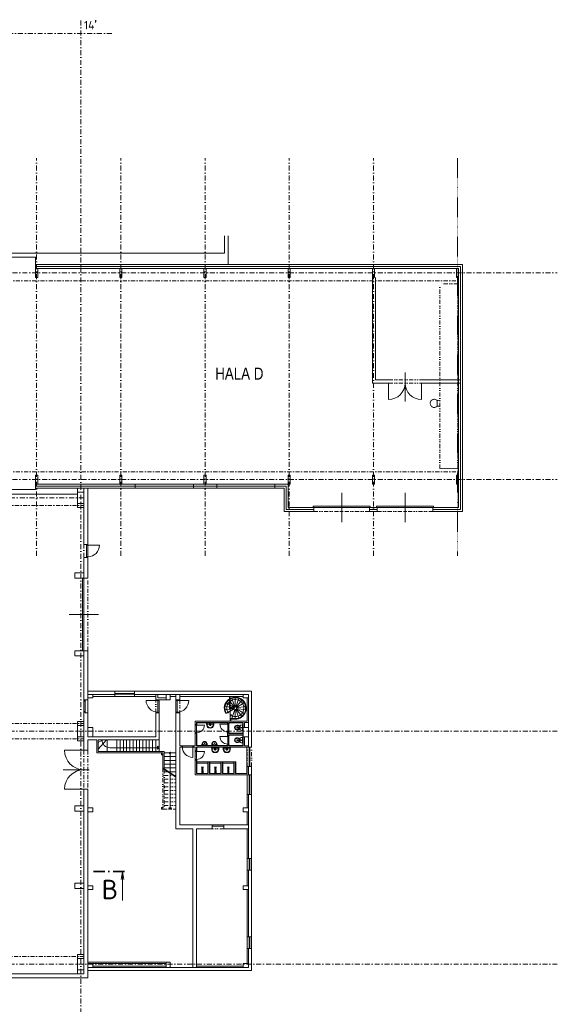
# Model space of a CAD drawing. Header units: millimetres. Extents: x -385852 to 693036, y -525006 to 444206.
# Tile 146 of 156: x 445841 to 487350, y 24304 to 100265. Entities that reach past the tile are written whole.
import ezdxf
from ezdxf.enums import TextEntityAlignment as Align

# ---------------------------------------------------------------- set-up
doc = ezdxf.new("R2010")
doc.units = ezdxf.units.MM
for name, pattern in [('CENTERX2', [101.6, 63.5, -12.7, 12.7, -12.7]), ('DASHDOT', [25.4, 12.7, -6.35, 0, -6.35]), ('DELICI', [7.7, 3, -1.4, 0.25, -1.4, 0.25, -1.4]), ('DIVIDE', [31.75, 12.7, -6.35, 0, -6.35, 0, -6.35]), ('ČERCHOVANÁ', [25.4, 12.7, -6.35, 0, -6.35])]:
    doc.linetypes.add(name, pattern=pattern)
for name, color, linetype, lineweight in [('___vedl obj', 7, 'Continuous', 30), ('A99_N_txt-popis-200', 240, 'Continuous', 5), ('A99_S_kce-nad-vid', 181, 'DASHDOT', 5), ('A99_S_kce-pohl', 61, 'Continuous', 5), ('A99_S_kce-rez-sil', 7, 'Continuous', 15), ('A99_S_kce-rez-ten', 6, 'Continuous', 9), ('A99_S_koty-200', 160, 'Continuous', 5), ('A99_S_osy', 1, 'CENTERX2', 5), ('A99_S_otvory', 7, 'Continuous', 5), ('A99_S_sloupy', 7, 'Continuous', 5)]:
    doc.layers.add(name, color=color, linetype=linetype, lineweight=lineweight)
doc.styles.add('A99_popis', font='isocpeur.ttf')
doc.styles.add('ad_popis 100', font='isocpeur.ttf', dxfattribs={"height": 200})
doc.styles.add('ARIAL', font='arial.ttf', dxfattribs={"height": 1000})

# ---------------------------------------------------------------- blocks, each defined once
blk = doc.blocks.new('pisoar')
at = {"layer": '___vedl obj', "linetype": 'ByBlock', "lineweight": 5}
blk.add_line((215, 0), (-215, 0), dxfattribs=at)
blk.add_circle((-1, -163), 19.4, dxfattribs=at)
for centre, radius, start, end in [((-146, -13), 361, 326.57823, 1.98905), ((142, -17), 358, 177.20271, 217.38604), ((-155, -139), 36.9, 131.29465, 209.55316), ((-67, -236), 167, 97.46144, 131.97303), ((-88, -140), 69.7, 108.34171, 214.85618), ((11, -105), 173, 205.58721, 247.03067), ((20, -119), 199, 215.39722, 246.56413), ((-1, -490), 429, 78.24779, 101.886), ((0, -177), 138, 244.77054, 295.22946), ((0, -151), 127, 243.35125, 296.64875), ((-37, -79), 208, 297.01262, 332.01647), ((-8, -132), 182, 291.4216, 334.20653), ((64, -240), 172, 53.93496, 82.46183), ((89, -141), 68.5, 327.90135, 75.84573), ((147, -139), 42.2, 345.29751, 64.25381)]:
    blk.add_arc(centre, radius, start, end, dxfattribs=at)
blk = doc.blocks.new('*U121')
at = {"color": 0, "linetype": 'ByBlock'}
blk.add_line((778.87, 0.01), (778.87, -11.24), dxfattribs=at)
at = {"color": 0, "linetype": 'ByBlock', "const_width": 0.63}
for points in [[(772.1, 0.01), (767.6, 0.01)], [(773.99, 0.01), (773.36, 0.01)], [(779.75, 0.01), (775.25, 0.01)]]:
    blk.add_lwpolyline(points, dxfattribs=at)
at = {"color": 0, "linetype": 'ByBlock'}
blk.add_lwpolyline([(779.42, -3.09), (778.87, 0.01), (778.32, -3.09)], dxfattribs=at)
at = {"color": 0, "linetype": 'ByBlock', "style": 'A99_popis'}
blk.add_attdef('OZNŘ_1K', (-9.63, -10.73), '', height=5, dxfattribs=at)
at = {"color": 0, "linetype": 'ByBlock', "style": 'A99_popis', "flags": 12}
blk.add_attdef('OZNŘ_2K', text='', height=5, dxfattribs=at).set_placement((777.23, -10.72), align=Align.RIGHT)

msp = doc.modelspace()

# ---------------------------------------------------------------- linework, layer by layer
at = {"layer": 'A99_S_kce-nad-vid', "linetype": 'ČERCHOVANÁ', "ltscale": 25}
for p, q in [((439190, 80130), (479880, 80130)), ((439190, 65380), (479880, 65380)), ((305750, 62790), (450800, 62790)), ((450800, 59780), (450800, 58780)), ((451100, 51600), (451100, 57170)), ((305750, 45970), (450800, 45970)), ((305750, 44790), (450800, 44790)), ((450800, 43900), (450800, 40900)), ((451100, 43900), (451100, 40900)), ((317750, 27990), (450800, 27990))]:
    msp.add_line(p, q, dxfattribs=at)
at = {"layer": 'A99_S_kce-nad-vid', "linetype": 'DIVIDE', "ltscale": 25}
for p, q in [((479680, 79880), (478280, 79880)), ((478280, 65630), (478280, 79880)), ((479680, 65630), (479680, 79880)), ((474320, 72480), (476870, 72480)), ((474320, 72230), (476870, 72230)), ((468550, 62330), (472850, 62330)), ((473450, 62330), (477750, 62330)), ((456350, 46800), (456350, 47800)), ((458200, 47800), (458200, 46800)), ((463400, 42650), (463400, 44150)), ((463750, 42650), (463750, 44150)), ((456900, 42540), (456900, 39350)), ((457000, 42437.505), (457000, 39350)), ((457000, 41960), (457718.3562, 41960)), ((457000, 41670), (457900, 41670)), ((457000, 41380), (457900, 41380)), ((457000, 41090), (457900, 41090)), ((457000, 40800), (457900, 40800)), ((457000, 40510), (457900, 40510)), ((457000, 40220), (457900, 40220)), ((457000, 39930), (457900, 39930)), ((457000, 39640), (457900, 39640)), ((456900, 39350), (457900, 39350)), ((457450, 39350), (457343.934, 39456.066)), ((457343.934, 39456.066), (457556.066, 39456.066)), ((457450, 39350), (457556.066, 39456.066)), ((461600, 37850), (460700, 37850))]:
    msp.add_line(p, q, dxfattribs=at)
at = {"layer": 'A99_S_kce-pohl'}
for p, q in [((461950, 81380), (447070, 81380)), ((447070, 81080), (479730, 81080)), ((479730, 62630), (479730, 81080)), ((447070, 64430), (454750, 64430)), ((451100, 64130), (447070, 64130)), ((454750, 64280), (454750, 64430)), ((459250, 64430), (461050, 64430)), ((459250, 64280), (459250, 64430)), ((461050, 64430), (461050, 64280)), ((465550, 64430), (466570, 64430)), ((465550, 64280), (465550, 64430)), ((466570, 62630), (466570, 64430)), ((466570, 62630), (468550, 62630)), ((468550, 62630), (468550, 62480)), ((472850, 62630), (473450, 62630)), ((472850, 62630), (472850, 62480)), ((473450, 62630), (473450, 62480)), ((477750, 62630), (479730, 62630)), ((477750, 62480), (477750, 62630)), ((451500, 48200), (453200, 48200)), ((453200, 48450), (454700, 48450)), ((454700, 48050), (453200, 48050)), ((454700, 48200), (457150, 48200)), ((456350, 48050), (456350, 48200)), ((456500, 47950), (456500, 48200)), ((457150, 47950), (456500, 47950)), ((457450, 48200), (463100, 48200)), ((462037.9409, 48050), (462037.9409, 47100)), ((462087.9409, 48050), (462087.9409, 47150)), ((462453.7212, 47243.9628), (462214.1833, 47901.7026)), ((462487.7904, 47950), (462487.9221, 47250)), ((462522.143, 47243.9693), (462761.5571, 47901.7541)), ((463500, 44150), (463500, 47950)), ((462037.9409, 47231.5558), (461700.7781, 47292.6616)), ((462037.9409, 47409.8076), (461795.8081, 47549.6031)), ((461974.3982, 47762.0164), (462037.9409, 47686.2891)), ((462398.4828, 47100), (462037.9409, 47100)), ((462087.9409, 47626.7014), (462423.6622, 47226.6044)), ((462401.3384, 47200), (462087.9409, 47380.9401)), ((462389.5439, 47167.833), (462087.9409, 47222.494)), ((462387.9409, 47150), (462087.9409, 47150)), ((462400.6502, 47101.2114), (462087.9409, 46926.4317)), ((462193.3591, 47100), (462087.9409, 47082.1072)), ((462087.9409, 46150), (462087.9409, 47100)), ((463002.171, 47762.8356), (462552.2197, 47226.6044)), ((462574.5435, 47200), (463180.7613, 47550)), ((463180.7613, 46750), (462574.5435, 47100)), ((463275.7871, 47288.9185), (462586.4217, 47167.3648)), ((462586.4217, 47132.6352), (463275.7871, 47011.0815)), ((462087.9409, 47082.1072), (461695.2824, 47015.4604)), ((461745.9094, 46729.9447), (461788.4002, 46753.6923)), ((461876.5195, 46803.7141), (461788.4002, 46753.6923)), ((462087.9409, 46923.7295), (461963.4847, 46853.0807)), ((462173.3675, 46652.4258), (462087.9409, 46637.6525)), ((462087.9409, 46637.6525), (462116.1445, 46545.7841)), ((462487.9409, 46350), (462087.9409, 46350)), ((462116.1445, 46545.7841), (462173.3675, 46652.4258)), ((462456.6767, 47055.0129), (462224.6269, 46350)), ((462487.9409, 47050), (462487.9409, 46350)), ((462761.5571, 46398.2459), (462522.143, 47056.0307)), ((462552.2197, 47073.3956), (463002.171, 46537.1644)), ((459500, 45900), (459520, 45900)), ((459520, 46030), (461880, 46030)), ((459520, 45899.2042), (459520, 46030)), ((460550, 45920), (460350.0026, 45920)), ((460475, 45905.4079), (460625, 45905.4079)), ((460500, 46030), (460500, 45826.939)), ((460550, 45920), (460749.9974, 45920)), ((460600, 46030), (460600, 45826.939)), ((461880, 45974.8617), (461880, 46030)), ((461880, 45974.8617), (461900, 45975)), ((462000, 45975), (461900, 45975)), ((462000, 45975), (462020, 45975)), ((462020, 46030), (463080, 46030)), ((462020, 45977.5), (462020, 46030)), ((462137.9409, 46300), (462137.9409, 46150)), ((462487.9409, 46300), (462137.9409, 46300)), ((463080, 45220), (463080, 46030)), ((463200, 45650), (463200, 46050)), ((463200, 46050), (463500, 46050)), ((459500, 45200), (459520, 45200)), ((459520, 44270), (459520, 45200.4975)), ((461880, 45025.232), (461880, 45275.667)), ((461880, 45275.667), (461900, 45275.667)), ((461880, 45025.232), (461900, 45025.232)), ((462000, 45275), (461900, 45275)), ((462000, 45025), (461900, 45025)), ((462000, 45275), (462020, 45275)), ((462000, 45025), (462020, 45025)), ((462020, 45220), (462020, 45272.5)), ((462020, 45220), (463080, 45220)), ((462020, 45080), (463080, 45080)), ((462020, 45027.5), (462020, 45080)), ((463080, 44270), (463080, 45080)), ((463200, 44950), (463200, 44250)), ((452260.6249, 44700), (451900, 44495.6727)), ((452532.659, 44700), (451900, 43988.7811)), ((452600, 44700), (452600, 43800)), ((452800, 44100), (456493.934, 44100)), ((453350, 44700), (453350, 43800)), ((453600, 44700), (453600, 43800)), ((453850, 44700), (453850, 43800)), ((454100, 44700), (454100, 43800)), ((454350, 44700), (454350, 43800)), ((454600, 44700), (454600, 43800)), ((454850, 44700), (454850, 43800)), ((455100, 44700), (455100, 43800)), ((455350, 44700), (455350, 43800)), ((455600, 44700), (455600, 43800)), ((455850, 44700), (455850, 43800)), ((456100, 44700), (456100, 43800)), ((456350, 44700), (456350, 43800)), ((456600, 44100), (456493.934, 44206.066)), ((456493.934, 44206.066), (456493.934, 43993.934)), ((456600, 44100), (456493.934, 43993.934)), ((456600, 44700), (456600, 43800)), ((459520, 44270), (461880, 44270)), ((459520, 44130), (463380, 44130)), ((459520, 43850), (459520, 44130)), ((460887.9975, 44130), (460887.9975, 43926.939)), ((460987.9975, 44130), (460987.9975, 43926.939)), ((461780.3071, 44130), (461780.3071, 43926.939)), ((461880, 44270), (461880, 44325)), ((461880, 44325), (461900, 44325)), ((461880.3071, 44130), (461880.3071, 43926.939)), ((462000, 44325), (461900, 44325)), ((462000, 44325), (462020, 44325)), ((462020, 44270), (462020, 44325)), ((462020, 44270), (463080, 44270)), ((463200, 44250), (463500, 44250)), ((463380, 42120), (463380, 44130)), ((457000, 43700), (457400, 43700)), ((457000, 43410), (457900, 43410)), ((457450, 43650), (457450, 42174.4046)), ((457500, 43700), (457900, 43700)), ((460937.9975, 44020), (460738.0002, 44020)), ((460862.9975, 44005.4079), (461012.9975, 44005.4079)), ((460937.9975, 44020), (461137.9949, 44020)), ((461830.3071, 44020), (461630.3098, 44020)), ((461755.3071, 44005.4079), (461905.3071, 44005.4079)), ((461830.3071, 44020), (462030.3045, 44020)), ((456900, 42540), (457900, 41875.2811)), ((457000, 43120), (457900, 43120)), ((457000, 42830), (457900, 42830)), ((457000, 42540), (457900, 42540)), ((459520, 42120), (459520, 43150)), ((459520, 43020), (460380, 43020)), ((459520, 42920), (460380, 42920)), ((459901.2821, 42610), (459881.7949, 42630)), ((460018.2051, 42630), (459998.7179, 42610)), ((460380, 42120), (460380, 43020)), ((460380, 43020), (460520, 43020)), ((460520, 43020), (461380, 43020)), ((460520, 42120), (460520, 43020)), ((460520, 42920), (461380, 42920)), ((460901.2821, 42610), (460881.7949, 42630)), ((461018.2051, 42630), (460998.7179, 42610)), ((461380, 42120), (461380, 43020)), ((461380, 43020), (461520, 43020)), ((461520, 43020), (462380, 43020)), ((461520, 42120), (461520, 43020)), ((461520, 42920), (462380, 42920)), ((461901.2821, 42610), (461881.7949, 42630)), ((462018.2051, 42630), (461998.7179, 42610)), ((462380, 42120), (462380, 43020)), ((462380, 43020), (462520, 43020)), ((462520, 42120), (462520, 43020)), ((463500, 42000), (463500, 42650)), ((456900, 42503.9769), (457900, 41839.2579)), ((457000, 42250), (457282.0816, 42250)), ((457336.2746, 42250), (457900, 42250)), ((457450, 42138.3815), (457450, 39456.066)), ((459520, 42120), (460380, 42120)), ((459875, 42243.061), (460025, 42243.061)), ((459901.2821, 42510), (459881.7949, 42490)), ((459900, 42120), (459900, 42323.061)), ((459950, 42120), (459950, 42348.061)), ((460018.2051, 42490), (459998.7179, 42510)), ((460000, 42120), (460000, 42323.061)), ((460520, 42120), (461380, 42120)), ((460875, 42243.061), (461025, 42243.061)), ((460901.2821, 42510), (460881.7949, 42490)), ((460900, 42120), (460900, 42323.061)), ((460950, 42120), (460950, 42348.061)), ((461018.2051, 42490), (460998.7179, 42510)), ((461000, 42120), (461000, 42323.061)), ((461875, 42243.061), (462025, 42243.061)), ((461901.2821, 42510), (461881.7949, 42490)), ((461900, 42120), (461900, 42323.061)), ((461950, 42120), (461950, 42348.061)), ((462018.2051, 42490), (461998.7179, 42510)), ((462000, 42120), (462000, 42323.061)), ((462520, 42120), (463380, 42120)), ((463400, 40500), (463400, 42000)), ((463750, 40500), (463750, 42000)), ((463500, 35550), (463500, 40500)), ((463400, 38150), (463500, 38150)), ((463400, 37850), (463500, 37850)), ((463400, 34650), (463400, 35550)), ((463750, 35550), (463750, 34650)), ((463500, 29500), (463500, 34650)), ((463400, 28600), (463400, 29500)), ((463750, 28600), (463750, 29500)), ((463500, 27450), (463500, 28600)), ((451500, 27450), (457150, 27450)), ((451100, 27150), (451100, 26900)), ((451500, 27250), (457150, 27250)), ((459200, 27150), (459500, 27150)), ((459500, 27250), (459500, 27150)), ((459500, 27150), (463100, 27150))]:
    msp.add_line(p, q, dxfattribs=at)
at = {"layer": 'A99_S_kce-pohl', "ltscale": 2}
for p, q in [((451100, 48450), (451100, 48200)), ((457900, 48050), (457900, 48200)), ((458200, 48050), (458200, 48200)), ((451100, 46000), (451100, 46250)), ((459500, 43150), (459400, 43150)), ((457772.5493, 41960), (457900, 41960)), ((451100, 27550), (451100, 27450))]:
    msp.add_line(p, q, dxfattribs=at)
at = {"layer": 'A99_S_kce-pohl'}
for points in [[(460488.165, 45622.8003, -0.1381027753), (460372.7566, 45668.7226, -0.2109720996), (460282.0146, 45831.1759, -0.0228916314), (460275, 45970.3907), (460275, 46030), (460825, 46030), (460825, 45970.3907, -0.0228916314), (460817.9854, 45831.1759, -0.2109720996), (460727.2434, 45668.7226, -0.1381027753), (460611.835, 45622.8003, -0.1001703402)], [(460488.165, 45634.1412, -0.1490987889), (460377.2198, 45686.2174, -0.1821692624), (460301.9493, 45832.8154, -0.0229308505), (460295, 45970.4365), (460295, 46005.811)], [(460320.0026, 45890, -0.0226853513), (460322.2568, 46010, -0.089111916)], [(460488.165, 45649.5699, 0.0776309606), (460611.835, 45649.5699, 0.0776309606)], [(460488.165, 45634.1412, 0.0776309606), (460611.835, 45634.1412, 0.0776309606)], [(460488.165, 45622.8003, 0.0776309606), (460611.835, 45622.8003, 0.0776309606)], [(460611.835, 45634.1412, 0.1490987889), (460722.7802, 45686.2174, 0.1821692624), (460798.0507, 45832.8154, 0.0229308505), (460805, 45970.4365), (460805, 46005.811)], [(460779.9974, 45890, 0.0227199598), (460777.7432, 46010, 0.089111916)], [(462666.6966, 45612.5918, -0.6348764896), (462668.7662, 45687.2446)], [(460876.1626, 43722.8003, -0.1381027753), (460760.7541, 43768.7226, -0.2109720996), (460670.0121, 43931.1759, -0.0228916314), (460662.9975, 44070.3907), (460662.9975, 44130), (461212.9975, 44130), (461212.9975, 44070.3907, -0.0228916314), (461205.983, 43931.1759, -0.2109720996), (461115.241, 43768.7226, -0.1381027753), (460999.8325, 43722.8003, -0.1001703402)], [(460876.1626, 43734.1412, -0.1490987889), (460765.2174, 43786.2174, -0.1821692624), (460689.9468, 43932.8154, -0.0229308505), (460682.9975, 44070.4365), (460682.9975, 44105.811)], [(460708.0002, 43990, -0.0226853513), (460710.2543, 44110, -0.089111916)], [(460999.8325, 43734.1412, 0.1490987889), (461110.7777, 43786.2174, 0.1821692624), (461186.0483, 43932.8154, 0.0229308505), (461192.9975, 44070.4365), (461192.9975, 44105.811)], [(461167.9949, 43990, 0.0227199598), (461165.7407, 44110, 0.089111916)], [(461768.4722, 43722.8003, -0.1381027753), (461653.0637, 43768.7226, -0.2109720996), (461562.3217, 43931.1759, -0.0228916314), (461555.3071, 44070.3907), (461555.3071, 44130), (462105.3071, 44130), (462105.3071, 44070.3907, -0.0228916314), (462098.2926, 43931.1759, -0.2109720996), (462007.5506, 43768.7226, -0.1381027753), (461892.1421, 43722.8003, -0.1001703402)], [(461768.4722, 43734.1412, -0.1490987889), (461657.527, 43786.2174, -0.1821692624), (461582.2564, 43932.8154, -0.0229308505), (461575.3071, 44070.4365), (461575.3071, 44105.811)], [(461600.3098, 43990, -0.0226853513), (461602.5639, 44110, -0.089111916)], [(461892.1421, 43734.1412, 0.1490987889), (462003.0873, 43786.2174, 0.1821692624), (462078.3579, 43932.8154, 0.0229308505), (462085.3071, 44070.4365), (462085.3071, 44105.811)], [(462060.3045, 43990, 0.0227199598), (462058.0503, 44110, 0.089111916)], [(462666.6966, 44642.5918, -0.6348764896), (462668.7662, 44717.2446)], [(460876.1626, 43749.5699, 0.0776309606), (460999.8325, 43749.5699, 0.0776309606)], [(460876.1626, 43734.1412, 0.0776309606), (460999.8325, 43734.1412, 0.0776309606)], [(460876.1626, 43722.8003, 0.0776309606), (460999.8325, 43722.8003, 0.0776309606)], [(461768.4722, 43749.5699, 0.0776309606), (461892.1421, 43749.5699, 0.0776309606)], [(461768.4722, 43734.1412, 0.0776309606), (461892.1421, 43734.1412, 0.0776309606)], [(461768.4722, 43722.8003, 0.0776309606), (461892.1421, 43722.8003, 0.0776309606)]]:
    msp.add_lwpolyline(points, format="xyb", dxfattribs=at)
for points in [[(460322.2568, 46010), (460295, 46005.811)], [(460322.2568, 46010), (460777.7432, 46010)], [(460777.7432, 46010), (460805, 46005.811)], [(460710.2543, 44110), (460682.9975, 44105.811)], [(460710.2543, 44110), (461165.7407, 44110)], [(461165.7407, 44110), (461192.9975, 44105.811)], [(461602.5639, 44110), (461575.3071, 44105.811)], [(461602.5639, 44110), (462058.0503, 44110)], [(462058.0503, 44110), (462085.3071, 44105.811)]]:
    msp.add_lwpolyline(points, dxfattribs=at)
for points in [[(462864.283, 45514.4222), (462702.3076, 45472.7403, -0.120198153), (462575.9316, 45472.4174, -0.2239549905), (462447.8107, 45581.815, -0.2338795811), (462447.8107, 45723.1502, -0.1979395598), (462564.8369, 45822.9507, -0.1401719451), (462702.3076, 45827.2597), (462864.283, 45785.7154)], [(462804.2293, 45647.6478, -0.1740990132), (462776.2294, 45551.6335, -0.0907895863), (462737.769, 45517.5581, -0.1244630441), (462641.8035, 45494.7192, -0.1129211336), (462545.7706, 45517.2697, -0.1750533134), (462474.692, 45595.134, -0.2588111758), (462474.692, 45704.866, -0.171882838), (462545.7706, 45782.7303, -0.1320878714), (462641.8035, 45805.2808, -0.1303286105), (462737.769, 45782.4419, -0.2067324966), (462798.7637, 45702.1871, -0.0655918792), (462804.2293, 45651.3305)], [(462794.4082, 45648.2617, -0.2065757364), (462756.8779, 45544.7161, -0.205236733), (462621.5109, 45505.6968, -0.1817712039), (462515.9476, 45551.7649, -0.1942552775), (462471.3852, 45642.133, -0.1107989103), (462481.7187, 45701.2945, -0.1518451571), (462550.4509, 45773.8897, -0.116294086), (462641.7888, 45795.2807, -0.2009926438), (462756.8779, 45755.2843, -0.1941405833), (462795.0221, 45654.3997)], [(462633.5885, 45613.2739, 0.1475904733), (462712.5147, 45625.3945, 0.509097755), (462712.7705, 45673.428, 0.1502406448), (462635.1341, 45687.5651, 0.8275521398), (462629.8787, 45613.4356)], [(463055, 45472.5, -0.4484928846), (463024.2995, 45439.8648, -0.0834908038), (462870.7562, 45470.0056, -0.3122022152), (462864.283, 45479.3631), (462864.283, 45820.6369, -0.3121754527), (462870.7562, 45829.9944, -0.0834882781), (463024.2995, 45860.1356, -0.4484928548), (463055, 45827.5)], [(462864.283, 44544.4222), (462702.3076, 44502.7403, -0.120198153), (462575.9316, 44502.4174, -0.2239549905), (462447.8107, 44611.815, -0.2338795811), (462447.8107, 44753.1502, -0.1979395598), (462564.8369, 44852.9507, -0.1401719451), (462702.3076, 44857.2597), (462864.283, 44815.7154)], [(462804.2293, 44677.6478, -0.1740990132), (462776.2294, 44581.6335, -0.0907895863), (462737.769, 44547.5581, -0.1244630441), (462641.8035, 44524.7192, -0.1129211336), (462545.7706, 44547.2697, -0.1750533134), (462474.692, 44625.134, -0.2588111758), (462474.692, 44734.866, -0.171882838), (462545.7706, 44812.7303, -0.1320878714), (462641.8035, 44835.2808, -0.1303286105), (462737.769, 44812.4419, -0.2067324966), (462798.7637, 44732.1871, -0.0655918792), (462804.2293, 44681.3305)], [(462794.4082, 44678.2617, -0.2065757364), (462756.8779, 44574.7161, -0.205236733), (462621.5109, 44535.6968, -0.1817712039), (462515.9476, 44581.7649, -0.1942552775), (462471.3852, 44672.133, -0.1107989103), (462481.7187, 44731.2945, -0.1518451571), (462550.4509, 44803.8897, -0.116294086), (462641.7888, 44825.2807, -0.2009926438), (462756.8779, 44785.2843, -0.1941405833), (462795.0221, 44684.3997)], [(463055, 44502.5, -0.4484928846), (463024.2995, 44469.8648, -0.0834908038), (462870.7562, 44500.0056, -0.3122022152), (462864.283, 44509.3631), (462864.283, 44850.6369, -0.3121754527), (462870.7562, 44859.9944, -0.0834882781), (463024.2995, 44890.1356, -0.4484928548), (463055, 44857.5)], [(462633.5885, 44643.2739, 0.1475904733), (462712.5147, 44655.3945, 0.509097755), (462712.7705, 44703.428, 0.1502406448), (462635.1341, 44717.5651, 0.8275521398), (462629.8787, 44643.4356)]]:
    msp.add_lwpolyline(points, format="xyb", close=True, dxfattribs=at)
for points in [[(460000, 42610), (459900, 42610), (459900, 42510), (460000, 42510)], [(461000, 42610), (460900, 42610), (460900, 42510), (461000, 42510)], [(462000, 42610), (461900, 42610), (461900, 42510), (462000, 42510)]]:
    msp.add_lwpolyline(points, close=True, dxfattribs=at)
for centre, radius in [((462487.9409, 47150), 100), ((461920.0021, 46828.3974), 50), ((460550, 45849), 37.5), ((460550, 45849), 25), ((460550, 45965), 20), ((462965.2318, 45650), 17.0932), ((462965.2318, 45650), 13.6038), ((460937.9975, 44065), 20), ((461830.3071, 44065), 20), ((462965.2318, 44680), 17.0932), ((462965.2318, 44680), 13.6038), ((457450, 43700), 50), ((460937.9975, 43949), 37.5), ((460937.9975, 43949), 25), ((461830.3071, 43949), 37.5), ((461830.3071, 43949), 25), ((459950, 42398.061), 50), ((460950, 42398.061), 50), ((461950, 42398.061), 50)]:
    msp.add_circle(centre, radius, dxfattribs=at)
for centre, radius, start, end in [((462490.8939, 47146.4808), 853.5247, 122.051769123, 209.210448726), ((462488.3537, 47149.5872), 849.5873, 269.972161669, 118.118890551), ((462488.3638, 47149.5771), 799.5772, 269.969697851, 120.052494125), ((462490.8939, 47146.4808), 803.5247, 124.312595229, 209.210448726), ((462485.7945, 47157.2394), 654.4143, 133.185123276, 205.78671499), ((462496.2314, 47157.2394), 660.8114, 237.807463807, 128.160194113), ((460516.9781, 45877.8534), 197.3496, 176.471305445, 192.111332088), ((460350.0026, 45890), 30, 90, 180), ((460539.1755, 45858.2661), 216.2579, 185.790609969, 216.238816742), ((460535.839, 45856.9536), 212.7929, 216.48484933, 257.053597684), ((460564.161, 45856.9536), 212.7929, 282.946402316, 323.51515067), ((460560.8245, 45858.2661), 216.2579, 323.761183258, 354.209390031), ((460749.9974, 45890), 30, 0, 90), ((460583.0219, 45877.8534), 197.3496, 347.888667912, 3.528694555), ((462685.2791, 45649.4317), 41.2613, 113.590956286, 243.232972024), ((452800, 44700), 600, 180, 270), ((462685.2791, 44679.4317), 41.2613, 113.590956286, 243.232972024), ((460904.9756, 43977.8534), 197.3496, 176.471305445, 192.111332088), ((460738.0002, 43990), 30, 90, 180), ((460927.173, 43958.2661), 216.2579, 185.790609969, 216.238816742), ((460923.8366, 43956.9536), 212.7929, 216.48484933, 257.053597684), ((460952.1585, 43956.9536), 212.7929, 282.946402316, 323.51515067), ((460948.8221, 43958.2661), 216.2579, 323.761183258, 354.209390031), ((461137.9949, 43990), 30, 0, 90), ((460971.0194, 43977.8534), 197.3496, 347.888667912, 3.528694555), ((461797.2852, 43977.8534), 197.3496, 176.471305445, 192.111332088), ((461630.3098, 43990), 30, 90, 180), ((461819.4826, 43958.2661), 216.2579, 185.790609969, 216.238816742), ((461816.1462, 43956.9536), 212.7929, 216.48484933, 257.053597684), ((461844.4681, 43956.9536), 212.7929, 282.946402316, 323.51515067), ((461841.1317, 43958.2661), 216.2579, 323.761183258, 354.209390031), ((462030.3045, 43990), 30, 0, 90), ((461863.329, 43977.8534), 197.3496, 347.888667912, 3.528694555)]:
    msp.add_arc(centre, radius, start, end, dxfattribs=at)
at = {"layer": 'A99_S_kce-rez-sil'}
for p, q in [((461650, 82250), (461650, 83589.0696)), ((461950, 81380), (461950, 83589.0696)), ((311800, 82250), (461650, 82250)), ((438800, 81950), (447070, 81950)), ((447070, 81080), (447070, 81950)), ((461950, 81380), (480030, 81380)), ((480030, 62330), (480030, 81380)), ((447070, 81230), (479880, 81230)), ((479880, 62480), (479880, 81230)), ((473070, 80380), (473070, 72230)), ((473320, 80380), (473320, 72480)), ((473070, 72230), (474320, 72230)), ((473320, 72480), (474320, 72480)), ((476870, 72480), (479880, 72480)), ((476870, 72230), (479880, 72230)), ((439190, 64030), (447070, 64030)), ((447070, 64280), (447070, 64430)), ((454750, 64280), (447070, 64280)), ((447070, 64030), (447070, 64280)), ((451100, 64130), (454750, 64130)), ((451100, 64130), (451100, 59780)), ((454750, 64130), (454750, 64280)), ((459250, 64130), (459250, 64280)), ((461050, 64280), (459250, 64280)), ((459250, 64130), (461050, 64130)), ((461050, 64130), (461050, 64280)), ((465550, 64280), (466420, 64280)), ((465550, 64130), (465550, 64280)), ((465550, 64130), (466270, 64130)), ((466270, 62330), (466270, 64130)), ((466420, 62480), (466420, 64280)), ((450300, 63660), (438800, 63660)), ((450800, 62630), (450800, 59780)), ((466270, 62330), (468550, 62330)), ((466420, 62480), (468550, 62480)), ((468550, 62330), (468550, 62480)), ((472850, 62480), (473450, 62480)), ((472850, 62330), (472850, 62480)), ((472850, 62330), (473450, 62330)), ((473450, 62330), (473450, 62480)), ((477750, 62480), (479880, 62480)), ((477750, 62330), (477750, 62480)), ((477750, 62330), (480030, 62330)), ((450800, 59780), (451100, 59780)), ((450800, 58780), (450800, 57180)), ((450800, 58780), (451100, 58780)), ((451100, 58780), (451100, 57180)), ((450800, 57180), (451100, 57180)), ((450800, 51580), (450800, 47750)), ((450800, 51580), (451100, 51580)), ((451100, 51580), (451100, 47800)), ((450800, 47830), (450800, 49980)), ((450800, 49450), (450800, 43900)), ((453200, 48450), (453200, 48050)), ((454700, 48450), (454700, 48050)), ((457900, 48050), (457900, 47750)), ((458200, 48050), (458200, 47800)), ((458000, 47750), (458000, 47800)), ((458000, 47800), (458200, 47800)), ((450800, 43900), (450800, 46800)), ((457900, 46850), (457900, 37850)), ((458000, 46850), (458000, 46800)), ((458000, 46800), (458200, 46800)), ((458200, 46800), (458200, 44250)), ((451800, 44700), (451800, 43700)), ((451900, 44700), (451900, 43800)), ((458200, 44150), (458200, 38150)), ((458400, 44150), (458400, 44250)), ((459200, 44150), (459200, 44250)), ((463400, 42100), (463400, 42650)), ((463400, 42650), (463750, 42650)), ((463750, 42000), (463750, 42650)), ((459400, 42000), (463400, 42000)), ((462500, 42100), (463400, 42100)), ((463400, 42000), (463750, 42000)), ((450800, 40900), (450800, 28150)), ((451100, 40900), (451100, 27550)), ((463400, 39450), (463400, 40500)), ((463400, 40500), (463750, 40500)), ((463750, 35550), (463750, 40500)), ((463400, 38150), (463400, 39150)), ((461600, 38150), (463400, 38150)), ((461600, 38150), (461600, 37850)), ((459200, 37850), (459200, 27150)), ((459500, 37850), (459500, 27250)), ((461600, 37850), (463400, 37850)), ((463400, 35550), (463400, 37850)), ((463400, 35550), (463750, 35550)), ((463750, 29500), (463750, 34650)), ((463400, 29500), (463400, 33150)), ((463400, 29500), (463750, 29500)), ((463400, 28600), (463750, 28600)), ((463400, 27450), (463400, 28600)), ((463750, 26900), (463750, 28600)), ((457150, 27550), (451100, 27550)), ((444350, 26650), (450300, 26650)), ((451100, 27150), (459200, 27150)), ((451100, 26900), (463750, 26900)), ((451100, 26900), (451100, 26350)), ((459500, 27250), (463100, 27250)), ((444350, 26350), (451100, 26350))]:
    msp.add_line(p, q, dxfattribs=at)
at = {"layer": 'A99_S_kce-rez-sil', "ltscale": 2}
for p, q in [((451100, 48450), (451100, 49450)), ((451100, 48450), (453200, 48450)), ((451500, 48050), (453200, 48050)), ((454700, 48450), (463750, 48450)), ((454700, 48050), (456350, 48050)), ((456350, 47800), (456350, 48050)), ((457450, 48050), (457900, 48050)), ((458200, 48050), (463100, 48050)), ((463400, 46150), (463400, 47950)), ((463750, 44150), (463750, 48450)), ((451100, 47800), (451100, 45650)), ((456500, 47800), (456350, 47800)), ((456500, 47750), (456500, 47800)), ((456600, 47750), (456500, 47750)), ((456600, 47750), (456600, 47800)), ((457150, 47800), (456600, 47800)), ((458000, 47750), (457900, 47750)), ((456350, 44950), (456350, 46800)), ((456500, 46800), (456350, 46800)), ((456500, 46800), (456500, 46850)), ((456600, 46850), (456500, 46850)), ((456600, 44700), (456600, 46850)), ((458000, 46850), (457900, 46850)), ((459400, 46150), (463400, 46150)), ((459400, 45850), (459400, 46150)), ((459500, 45850), (459400, 45850)), ((459500, 46050), (461900, 46050)), ((459500, 45850), (459500, 46050)), ((461900, 45925), (461900, 46050)), ((462000, 45925), (461900, 45925)), ((462000, 46050), (463100, 46050)), ((462000, 45925), (462000, 46050)), ((463100, 45650), (463100, 46050)), ((451500, 44950), (456350, 44950)), ((459400, 44250), (459400, 45250)), ((459500, 45250), (459400, 45250)), ((459500, 44250), (459500, 45250)), ((461900, 44975), (461900, 45325)), ((462000, 45325), (461900, 45325)), ((462000, 44975), (461900, 44975)), ((462000, 45200), (462000, 45325)), ((462000, 45200), (463100, 45200)), ((462000, 44975), (462000, 45100)), ((462000, 45100), (463100, 45100)), ((463100, 44950), (463100, 44250)), ((451100, 44700), (451800, 44700)), ((451900, 44700), (456600, 44700)), ((458200, 44250), (458400, 44250)), ((458200, 44150), (458400, 44150)), ((459200, 44250), (459400, 44250)), ((459200, 44150), (459400, 44150)), ((459400, 43800), (459400, 44150)), ((459500, 44250), (461900, 44250)), ((459500, 44150), (463750, 44150)), ((459500, 43800), (459500, 44150)), ((461900, 44250), (461900, 44375)), ((462000, 44375), (461900, 44375)), ((462000, 44250), (462000, 44375)), ((462000, 44250), (463100, 44250)), ((451800, 43700), (456900, 43700)), ((451900, 43800), (457000, 43800)), ((456900, 43700), (456900, 42540)), ((457000, 43800), (457000, 42484.6068)), ((459500, 43800), (459400, 43800)), ((459400, 42000), (459400, 43200)), ((459500, 43200), (459400, 43200)), ((459500, 42100), (459500, 43200)), ((460400, 42100), (460400, 43000)), ((460400, 43000), (460500, 43000)), ((460500, 42100), (460500, 43000)), ((461400, 42100), (461400, 43000)), ((461400, 43000), (461500, 43000)), ((461500, 42100), (461500, 43000)), ((462400, 42100), (462400, 43000)), ((462400, 43000), (462500, 43000)), ((462500, 42100), (462500, 43000)), ((459500, 42100), (460400, 42100)), ((460500, 42100), (461400, 42100)), ((461500, 42100), (462400, 42100)), ((458200, 38150), (460700, 38150)), ((460700, 38150), (460700, 37850)), ((457900, 37850), (459200, 37850)), ((459500, 37850), (460700, 37850)), ((463400, 33450), (463400, 34650)), ((463400, 34650), (463750, 34650))]:
    msp.add_line(p, q, dxfattribs=at)
at = {"layer": 'A99_S_kce-rez-sil'}
for points in [[(451100, 43900), (451100, 44700)], [(450800, 43900), (451100, 43900)], [(450800, 40900), (451100, 40900)]]:
    msp.add_lwpolyline(points, dxfattribs=at)
at = {"layer": 'A99_S_kce-rez-sil', "ltscale": 2}
for points in [[(456780, 43560), (456840, 43560), (456840, 43562.522, 0.391021), (456834.939, 43568.005), (456796.203, 43571.104, -0.391021), (456787, 43581.072), (456787, 43678.928, -0.391021), (456796.203, 43688.896), (456834.939, 43691.995, 0.391021), (456840, 43697.478), (456840, 43700), (456780, 43700)], [(456900, 43560), (456840, 43560), (456840, 43562.522, -0.391021), (456845.061, 43568.005), (456883.797, 43571.104, 0.391021), (456893, 43581.072), (456893, 43678.928, 0.391021), (456883.797, 43688.896), (456845.061, 43691.995, -0.391021), (456840, 43697.478), (456840, 43700), (456900, 43700)], [(456780, 39350), (456840, 39350), (456840, 39352.522, 0.391021), (456834.939, 39358.005), (456796.203, 39361.104, -0.391021), (456787, 39371.072), (456787, 39468.928, -0.391021), (456796.203, 39478.896), (456834.939, 39481.995, 0.391021), (456840, 39487.478), (456840, 39490), (456780, 39490)], [(456900, 39350), (456840, 39350), (456840, 39352.522, -0.391021), (456845.061, 39358.005), (456883.797, 39361.104, 0.391021), (456893, 39371.072), (456893, 39468.928, 0.391021), (456883.797, 39478.896), (456845.061, 39481.995, -0.391021), (456840, 39487.478), (456840, 39490), (456900, 39490)]]:
    msp.add_lwpolyline(points, format="xyb", close=True, dxfattribs=at)
at = {"layer": 'A99_S_kce-rez-ten'}
for p, q in [((447070, 81550), (447070, 81230)), ((451100, 47800), (450900, 47800)), ((450900, 47800), (450900, 47750)), ((450900, 46800), (450900, 46850)), ((451100, 46800), (450900, 46800)), ((450800, 43900), (451100, 43900)), ((450800, 40900), (451100, 40900))]:
    msp.add_line(p, q, dxfattribs=at)
at = {"layer": 'A99_S_kce-rez-ten', "linetype": 'DELICI', "ltscale": 10}
for p, q in [((478280, 70883.5639), (478076.7038, 70883.5639)), ((478076.7038, 70883.5639), (478076.7038, 70448.5639)), ((478076.7038, 70448.5639), (478280, 70448.5639)), ((478280, 65630), (479680, 65630)), ((451100, 46800), (451100, 47800))]:
    msp.add_line(p, q, dxfattribs=at)
at = {"layer": 'A99_S_kce-rez-ten', "ltscale": 2}
for p, q in [((450900, 47750), (450800, 47750)), ((450900, 46850), (450800, 46850))]:
    msp.add_line(p, q, dxfattribs=at)
at = {"layer": 'A99_S_kce-rez-ten'}
msp.add_lwpolyline([(451100, 47800), (450800, 47800)], dxfattribs=at)
at = {"layer": 'A99_S_kce-rez-ten', "linetype": 'DELICI', "ltscale": 10}
msp.add_arc((477848.3658, 70665.9966), 315.3649, 43.603100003, 316.397999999, dxfattribs=at)
at = {"layer": 'A99_S_koty-200', "linetype": 'ByBlock', "lineweight": 5, "ltscale": 0.35}
msp.add_line((451100, 50010.7471), (451100, 49450), dxfattribs=at)
at = {"layer": 'A99_S_osy', "linetype": 'DASHDOT', "lineweight": 5, "ltscale": 30}
for p, q in [((447150, 58905.4699), (447150, 89569.6209)), ((453650, 58905.4699), (453650, 89569.6209)), ((460150, 58905.4699), (460150, 89569.6209)), ((466650, 58905.4699), (466650, 89569.6209)), ((473150, 58905.4699), (473150, 89569.6209)), ((439190, 80730), (487349.6209, 80730)), ((439190, 64780), (487349.6209, 64780)), ((450800, 63380), (296400, 63380)), ((487349.6209, 45380), (296400, 45380)), ((487349.6209, 27400), (296400, 27400))]:
    msp.add_line(p, q, dxfattribs=at)
at = {"layer": 'A99_S_osy', "linetype": 'DASHDOT', "lineweight": 5}
msp.add_line((479650, 58905.4699), (479650, 89569.6209), dxfattribs=at)
at = {"layer": 'A99_S_osy', "linetype": 'DASHDOT', "lineweight": 5, "ltscale": 30}
for points in [[(450550, 100200), (450550, -4850)], [(452950, 99200), (304375, 99200)]]:
    msp.add_lwpolyline(points, dxfattribs=at)
at = {"layer": 'A99_S_otvory'}
for p, q in [((475595, 70797.6144), (475595, 73043.672)), ((474320, 72230), (474320, 70955)), ((476870, 72230), (476870, 70955)), ((454750, 64430), (459250, 64430)), ((454750, 64280), (459250, 64280)), ((454750, 64130), (459250, 64130)), ((461050, 64430), (465550, 64430)), ((461050, 64280), (465550, 64280)), ((461050, 64130), (465550, 64130)), ((470700, 61495.9993), (470700, 63764.0007)), ((475600, 61495.9993), (475600, 63764.0007)), ((472900, 62730), (468500, 62730)), ((468500, 62730), (468500, 62630)), ((468500, 62630), (472900, 62630)), ((472900, 62630), (472900, 62730)), ((477800, 62730), (473400, 62730)), ((473400, 62730), (473400, 62630)), ((473400, 62630), (477800, 62630)), ((477800, 62630), (477800, 62730)), ((451000, 58780), (451000, 59780)), ((451100, 59730), (451000, 59730)), ((451100, 58780), (451100, 59780)), ((451100, 59730), (452000, 59730)), ((451100, 58830), (451000, 58830)), ((449665.9993, 54380), (451934.0007, 54380)), ((453200, 48275), (454700, 48275)), ((453200, 48225), (454700, 48225)), ((450800, 46850), (450800, 47750)), ((450900, 47700), (450800, 47700)), ((450900, 46850), (450900, 47750)), ((456500, 47750), (455600, 47750)), ((456500, 47800), (456600, 47800)), ((456500, 47750), (456500, 46850)), ((456600, 47750), (456600, 46850)), ((457900, 47800), (458000, 47800)), ((457900, 46850), (457900, 47750)), ((458000, 47750), (458900, 47750)), ((458000, 47750), (458000, 46850)), ((450900, 46900), (450800, 46900)), ((456500, 46800), (456600, 46800)), ((457900, 46800), (458000, 46800)), ((459500, 45900), (459400, 45900)), ((459400, 45250), (459400, 45850)), ((459500, 45850), (460100, 45850)), ((459500, 45850), (459500, 45250)), ((461900, 45925), (461300, 45925)), ((461900, 45325), (461900, 45925)), ((462000, 45925), (462000, 45325)), ((459500, 45200), (459400, 45200)), ((461900, 44975), (461300, 44975)), ((461900, 44375), (461900, 44975)), ((462000, 44975), (462000, 44375)), ((458350, 44150), (458350, 44250)), ((458400, 44250), (459200, 44250)), ((459200, 44150), (458400, 44150)), ((459200, 44150), (459200, 43350)), ((459250, 44150), (459250, 44250)), ((463550, 44150), (463550, 42650)), ((463600, 44150), (463600, 42650)), ((450800, 43900), (449300, 43900)), ((459500, 43850), (459400, 43850)), ((459400, 43200), (459400, 43800)), ((459500, 43800), (459500, 43200)), ((459500, 43800), (460100, 43800)), ((451200, 42400), (449200, 42400)), ((463550, 42000), (463550, 40500)), ((463600, 42000), (463600, 40500)), ((450800, 40900), (449300, 40900)), ((460700, 38150), (461600, 38150)), ((460700, 38050), (461600, 38050)), ((463550, 35550), (463550, 34650)), ((463600, 35550), (463600, 34650)), ((463550, 29500), (463550, 28600)), ((463600, 29500), (463600, 28600))]:
    msp.add_line(p, q, dxfattribs=at)
msp.add_lwpolyline([(450800, 51580), (450700, 51580), (450700, 57180), (450800, 57180)], close=True, dxfattribs=at)
for centre, radius, start, end in [((474320, 72230), 1275, 270, 0), ((476870, 72230), 1275, 180, 270), ((451100, 59730), 900, 270, 0), ((456500, 47750), 900, 180, 270), ((458000, 47750), 900, 270, 0), ((459500, 45850), 600, 270, 0), ((461900, 45925), 600, 180, 270), ((461900, 44975), 600, 180, 270), ((459200, 44150), 800, 180, 270), ((450800, 43900), 1500, 180, 270), ((459500, 43800), 600, 270, 0), ((450800, 40900), 1500, 90, 180)]:
    msp.add_arc(centre, radius, start, end, dxfattribs=at)
at = {"layer": 'A99_S_sloupy', "ltscale": 2}
for p, q in [((457150, 48200), (457450, 48200)), ((451100, 45650), (451500, 45650)), ((451100, 44950), (451100, 45650)), ((451500, 45650), (451500, 44950)), ((451500, 44950), (451100, 44950)), ((451100, 39450), (451500, 39450)), ((451100, 39150), (451100, 39450)), ((451100, 39150), (451500, 39150)), ((451500, 39450), (451500, 39150)), ((463100, 39450), (463500, 39450)), ((463100, 39150), (463100, 39450)), ((463100, 39150), (463500, 39150)), ((463500, 39450), (463500, 39150)), ((451100, 33450), (451500, 33450)), ((451100, 33150), (451100, 33450)), ((451500, 33450), (451500, 33150)), ((463100, 33450), (463500, 33450)), ((463100, 33150), (463100, 33450)), ((463500, 33450), (463500, 33150)), ((451100, 33150), (451500, 33150)), ((463100, 33150), (463500, 33150)), ((463100, 27450), (463500, 27450)), ((463100, 27150), (463100, 27450)), ((463500, 27450), (463500, 27150)), ((463100, 27150), (463500, 27150))]:
    msp.add_line(p, q, dxfattribs=at)
for points in [[(447230, 80380), (447070, 80380), (447070, 81080), (447230, 81080)], [(453730, 80380), (453570, 80380), (453570, 81080), (453730, 81080)], [(460230, 80380), (460070, 80380), (460070, 81080), (460230, 81080)], [(466730, 80380), (466570, 80380), (466570, 81080), (466730, 81080)], [(473230, 80380), (473070, 80380), (473070, 81080), (473230, 81080)], [(479730, 80380), (479570, 80380), (479570, 81080), (479730, 81080)], [(447230, 64430), (447070, 64430), (447070, 65130), (447230, 65130)], [(453730, 64430), (453570, 64430), (453570, 65130), (453730, 65130)], [(460230, 64430), (460070, 64430), (460070, 65130), (460230, 65130)], [(466730, 64430), (466570, 64430), (466570, 65130), (466730, 65130)], [(473230, 64430), (473070, 64430), (473070, 65130), (473230, 65130)], [(479730, 64430), (479570, 64430), (479570, 65130), (479730, 65130)], [(450800, 57180), (450100, 57180), (450100, 57580), (450800, 57580)], [(450800, 51180), (450100, 51180), (450100, 51580), (450800, 51580)], [(451100, 48200), (451500, 48200), (451500, 47950), (451100, 47950)], [(463100, 48200), (463500, 48200), (463500, 47950), (463100, 47950)], [(450800, 39210), (450100, 39210), (450100, 39610), (450800, 39610)], [(450800, 33240), (450100, 33240), (450100, 33640), (450800, 33640)], [(450800, 33240), (450100, 33240), (450100, 33640), (450800, 33640)], [(451100, 27150), (451500, 27150), (451500, 27450), (451100, 27450)], [(457150, 27150), (457450, 27150), (457450, 27550), (457150, 27550)]]:
    msp.add_lwpolyline(points, close=True, dxfattribs=at)
at = {"layer": 'A99_S_sloupy', "linetype": 'Continuous', "ltscale": 2}
for points in [[(450800, 62630), (450300, 62630), (450300, 64130), (450800, 64130)], [(450800, 62630), (450300, 62630), (450300, 64130), (450800, 64130)], [(450800, 44630), (450300, 44630), (450300, 46130), (450800, 46130)], [(450800, 44630), (450300, 44630), (450300, 46130), (450800, 46130)], [(450800, 26650), (450300, 26650), (450300, 28150), (450800, 28150)], [(450800, 26650), (450300, 26650), (450300, 28150), (450800, 28150)]]:
    msp.add_lwpolyline(points, close=True, dxfattribs=at)
at = {"layer": 'A99_S_sloupy', "linetype": 'Continuous', "lineweight": 20, "ltscale": 2}
for points in [[(450300, 64130), (450800, 64130), (450800, 63810), (450300, 63810)], [(450300, 62950), (450800, 62950), (450800, 62630), (450300, 62630)], [(450300, 46130), (450800, 46130), (450800, 45810), (450300, 45810)], [(450300, 44950), (450800, 44950), (450800, 44630), (450300, 44630)], [(450300, 28150), (450800, 28150), (450800, 27830), (450300, 27830)], [(450300, 26970), (450800, 26970), (450800, 26650), (450300, 26650)]]:
    msp.add_lwpolyline(points, close=True, dxfattribs=at)
at = {"layer": 'A99_S_sloupy', "ltscale": 2}
for points in [[(457150, 48200), (457150, 47800), (457450, 47800), (457450, 48200)], [(463100, 44950), (463100, 45650), (463500, 45650), (463500, 44950), (463100, 44950)]]:
    msp.add_lwpolyline(points, dxfattribs=at)

# ---------------------------------------------------------------- block references
at = {"layer": 'A99_N_txt-popis-200'}
ref = msp.add_blockref('*U121', (298000, 34555), dxfattribs=dict(at, xscale=200, yscale=200, zscale=200))
ref.add_attrib('OZNŘ_2K', 'B', dxfattribs={"layer": '0', "color": 0, "linetype": 'ByBlock', "height": 1500, "style": 'A99_popis', "flags": 12}).set_placement((453446.4885, 32410.5491), align=Align.RIGHT)
at = {"layer": 'A99_S_kce-rez-ten', "rotation": 180}
for p in [(460115.2216, 44270), (460865.2216, 44270)]:
    msp.add_blockref('pisoar', p, dxfattribs=at)

# ---------------------------------------------------------------- texts
at = {"layer": 'A99_N_txt-popis-200', "ltscale": 5, "style": 'ARIAL', "width": 0.8}
msp.add_text('HALA D', height=922.67343, dxfattribs=at).set_placement((460935.413, 72500.0917))
at = {"layer": 'A99_N_txt-popis-200', "color": 1, "lineweight": 0, "insert": (450800, 100228.5154), "char_height": 650, "attachment_point": 1, "style": 'ad_popis 100'}
msp.add_mtext_dynamic_manual_height_columns("14{\\fArial|b0|i0|c238|p34;\\H1.08333x;'}", width=832.5, gutter_width=1000, heights=[0], dxfattribs=at)

doc.saveas('drawing.dxf')
